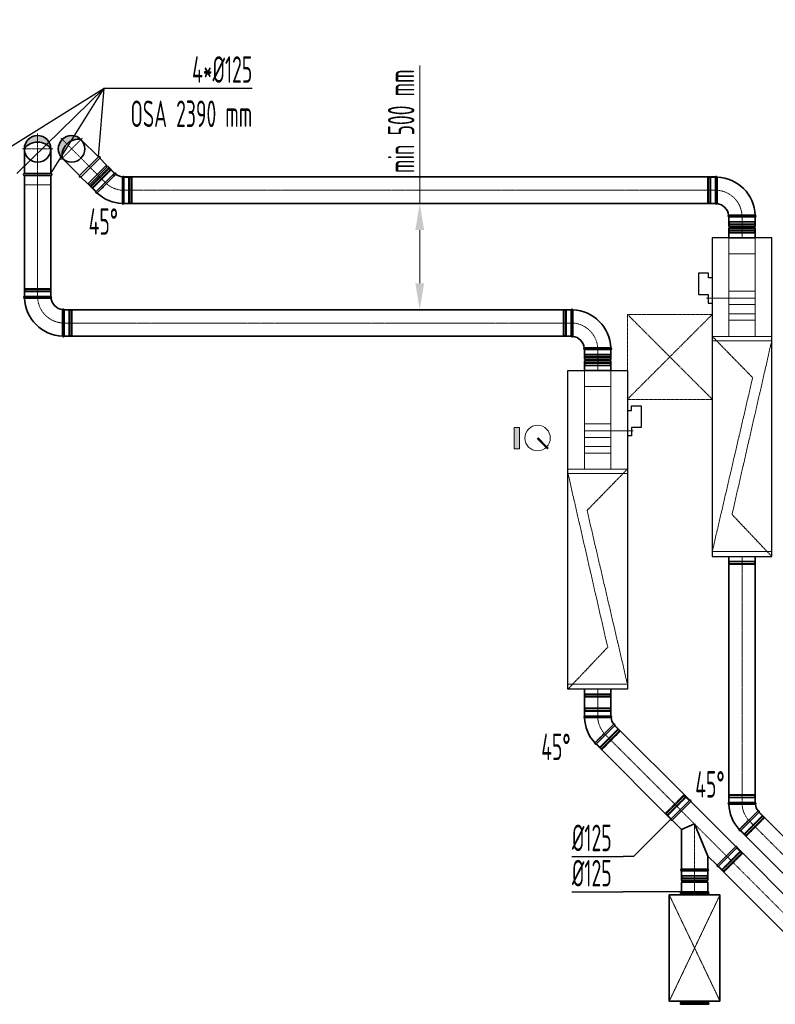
# Model space of a CAD drawing. Header units: millimetres. Extents: x 15940 to 92175, y -24684 to 227664.
# Tile 14 of 132: x 51019 to 54579, y -21495 to -16859. Entities that reach past the tile are written whole.
import ezdxf

# ---------------------------------------------------------------- set-up
doc = ezdxf.new("R2010")
doc.units = ezdxf.units.MM
doc.header["$LTSCALE"] = 0.05
for name, pattern in [('ACAD_ISO02W100', [15, 12, -3]), ('ACAD_ISO05W100', [33, 24, -3, 0, -3, 0, -3]), ('ACAD_ISO10W100', [18, 12, -3, 0, -3]), ('phl_thick', [0])]:
    doc.linetypes.add(name, pattern=pattern)
for name, color, linetype, lineweight in [('UT_KOTY - DIMENZE', 7, 'Continuous', 5), ('VZT_01 SUP (PŘÍVOD) - OBRYS', 5, 'Continuous', 35), ('VZT_02 SUP (PŘÍVOD) - OSA', 5, 'ACAD_ISO10W100', 5), ('VZT_05 ETA (ODVOD) - OBRYS', 6, 'Continuous', 35), ('VZT_06 ETA (ODVOD) - OSA', 6, 'ACAD_ISO10W100', 5), ('VZT_21 ZAŘÍZENÍ - OBRYS', 1, 'Continuous', 30), ('VZT_22 ZAŘÍZENÍ - DETAIL', 8, 'Continuous', 5), ('VZT_35 TLUMIČE HLUKU - OBRYS', 1, 'Continuous', 35), ('VZT_36 TLUMIČE HLUKU - OSA', 1, 'ACAD_ISO10W100', 5), ('VZT_37 TLUMIČE HLUKU - DETAIL', 8, 'ACAD_ISO02W100', 5), ('VZT_60_KOTY - DIMENZE', 7, 'Continuous', 5), ('VZT_KOTY - DIMENZE', 7, 'Continuous', 5), ('VZT_POPIS - OBECNE', 7, 'Continuous', 5), ('VZT_POŽADAVKY NA STAVBU - PODHLEDY', 4, 'ACAD_ISO05W100', 5)]:
    doc.layers.add(name, color=color, linetype=linetype, lineweight=lineweight)
for name, color, linetype, lineweight, plot in [('VZT_03 SUP (PŘÍVOD) - NETISK', 8, 'ACAD_ISO02W100', 5, False), ('VZT_07 ETA (ODVOD) - NETISK', 8, 'ACAD_ISO02W100', 5, False), ('VZT_39 TLUMIČE HLUKU - NETISK', 8, 'ACAD_ISO02W100', 5, False)]:
    doc.layers.add(name, color=color, linetype=linetype, lineweight=lineweight, plot=plot)
doc.styles.add('EVORA_125', font='isocp.shx', dxfattribs={"width": 0.6, "height": 125})
doc.styles.add('ISOCP 2.5', font='isocp.shx', dxfattribs={"width": 0.6, "height": 2.5})

msp = doc.modelspace()

# ---------------------------------------------------------------- hatches: boundary and pattern name
at = {"layer": 'VZT_01 SUP (PŘÍVOD) - OBRYS'}
h = msp.add_hatch(color=256, dxfattribs=at)
h.dxf.hatch_style = 1
h.paths.add_polyline_path([(51041.3, -17466.7, -0.242708), (51103.8, -17434.5), (51103.8, -17404.2, 0.414214)])
h.paths.add_polyline_path([(51103.8, -17404.2), (51103.8, -17434.5, -0.242708), (51166.3, -17466.7, 0.414214)])
at = {"layer": 'VZT_05 ETA (ODVOD) - OBRYS'}
h = msp.add_hatch(color=256, dxfattribs=at)
h.dxf.hatch_style = 1
h.paths.add_polyline_path([(51308, -17422.5, 0.242708), (51241.1, -17443.9), (51219.7, -17422.5, -0.414214)])
h.paths.add_polyline_path([(51219.7, -17422.5), (51241.1, -17443.9, 0.242708), (51219.7, -17510.9, -0.414214)])
at = {"layer": 'VZT_POPIS - OBECNE'}
h = msp.add_hatch(color=256, dxfattribs=at)
h.dxf.hatch_style = 1
h.paths.add_polyline_path([(53349.2, -18878.5), (53349.2, -18778.5), (53374.2, -18778.5), (53374.2, -18878.5)])

# ---------------------------------------------------------------- linework, layer by layer
at = {"layer": 'UT_KOTY - DIMENZE'}
for p, q in [((52904, -17724.2), (52904, -17074)), ((52904, -18099.2), (52904, -17849.2))]:
    msp.add_line(p, q, dxfattribs=at)
for points in [[(52883.2, -17849.2), (52924.8, -17849.2), (52904, -17724.2)], [(52883.2, -18099.2), (52924.8, -18099.2), (52904, -18224.2)]]:
    msp.add_solid(points, dxfattribs=at)
at = {"layer": 'VZT_01 SUP (PŘÍVOD) - OBRYS'}
for p, q in [((51041.3, -18161.7), (51166.3, -18161.7)), ((51228.8, -18224.2), (51228.8, -18349.2)), ((53617.4, -18349.2), (53617.4, -18224.2)), ((53804.9, -18411.7), (53679.9, -18411.7)), ((53679.9, -18411.7), (53804.9, -18411.7)), ((53679.9, -18457.2), (53679.9, -18411.7)), ((53804.9, -18457.2), (53804.9, -18411.7)), ((53679.9, -18457.2), (53804.9, -18457.2)), ((53679.9, -18465.2), (53804.9, -18465.2)), ((53679.9, -18510.7), (53679.9, -18465.2)), ((53804.9, -18510.7), (53804.9, -18465.2)), ((53679.9, -18510.7), (53804.9, -18510.7)), ((53679.9, -20137.1), (53804.9, -20137.1)), ((53823.2, -20181.3), (53734.8, -20269.7)), ((54087.7, -20622.5), (54176, -20534.1)), ((54093.1, -20627.9), (54181.5, -20539.5)), ((54393.4, -20751.5), (54181.5, -20539.5)), ((54136.5, -20671.4), (54093.1, -20627.9)), ((54136.5, -20671.4), (54199, -20645.5)), ((54136.5, -20857.8), (54136.5, -20671.4)), ((54199, -20645.5), (54261.5, -20796.4)), ((54393.4, -20751.5), (54305, -20839.8)), ((54398.8, -20756.9), (54310.4, -20845.3)), ((54261.5, -20857.8), (54261.5, -20796.4)), ((54305, -20839.8), (54261.5, -20796.4)), ((54261.5, -20857.8), (54136.5, -20857.8)), ((54136.5, -20865.5), (54261.5, -20865.5)), ((54136.5, -20865.5), (54136.5, -20911)), ((54261.5, -20865.5), (54136.5, -20865.5)), ((54261.5, -20865.5), (54261.5, -20911)), ((54136.5, -20911), (54261.5, -20911)), ((54136.5, -20919), (54261.5, -20919)), ((54136.5, -20919), (54136.5, -20964.5)), ((54261.5, -20919), (54261.5, -20964.5)), ((54136.5, -20964.5), (54261.5, -20964.5))]:
    msp.add_line(p, q, dxfattribs=at)
for points in [[(51041.3, -17582.7), (51041.3, -17466.7)], [(51166.3, -17582.7), (51166.3, -17466.7)], [(51041.3, -17582.7), (51166.3, -17582.7)], [(51041.3, -18161.7), (51041.3, -17591.7)], [(51041.3, -17591.7), (51166.3, -17591.7)], [(51166.3, -18161.7), (51166.3, -17591.7)], [(51228.8, -18224.2), (53617.4, -18224.2)], [(51228.8, -18349.2), (53617.4, -18349.2)], [(53679.9, -20137.1), (53679.9, -20010.7)], [(53804.9, -20137.1), (53804.9, -20010.7)]]:
    msp.add_lwpolyline(points, dxfattribs=at)
at = {"layer": 'VZT_01 SUP (PŘÍVOD) - OBRYS', "elevation": 0}
for points in [[(54176, -20534.1), (53823.2, -20181.3)], [(54087.7, -20622.5), (53734.8, -20269.7)], [(54398.8, -20756.9), (54965.6, -21323.7)], [(54310.4, -20845.3), (54877.2, -21412.1)]]:
    msp.add_lwpolyline(points, dxfattribs=at)
at = {"layer": 'VZT_01 SUP (PŘÍVOD) - OBRYS'}
msp.add_circle((51103.8, -17466.7), 62.5, dxfattribs=at)
for centre, radius, start, end in [((51103.8, -17511.2), 76.7, 35.4307, 144.5693), ((51041.3, -17587.2), 4.5, 90, 270), ((51166.3, -17587.2), 4.5, 270, 90), ((51043, -18165.6), 4.17, 113.4678, 248.8928), ((51228.8, -18161.7), 187.5, 182.3607, 267.6393), ((51164.7, -18165.6), 4.17, 300.2981, 66.5322), ((51228.8, -18161.7), 62.5, 186.8302, 263.1698), ((51225, -18225.9), 4.17, 23.4678, 149.7019), ((53621.2, -18225.9), 4.17, 21.1072, 156.5322), ((53617.4, -18411.7), 187.5, 2.3607, 87.6393), ((51225, -18347.6), 4.17, 201.1072, 336.5322), ((53621.2, -18347.6), 4.17, 203.4678, 329.7019), ((53617.4, -18411.7), 62.5, 6.8302, 83.1698), ((53681.5, -18407.9), 4.17, 120.2981, 246.5322), ((53803.2, -18407.9), 4.17, 293.4678, 68.8928), ((53679.9, -18461.2), 4, 270, 90), ((53804.9, -18461.2), 4, 90, 270), ((53681.5, -20140.9), 4.17, 113.4678, 248.8928), ((53867.4, -20137.1), 187.5, 182.3607, 222.6393), ((53803.2, -20140.9), 4.17, 300.2981, 66.5322), ((53867.4, -20137.1), 62.5, 186.8302, 218.1698), ((53819.3, -20179.7), 4.17, 338.4678, 104.7019), ((53733.3, -20265.8), 4.17, 156.1072, 291.5322), ((54177.6, -20538), 4.17, 338.4678, 111.5322), ((54091.5, -20624.1), 4.17, 158.4678, 291.5322), ((54394.9, -20755.3), 4.17, 338.4678, 111.5322), ((54138.2, -20861.7), 4.17, 113.4678, 246.5322), ((54259.9, -20861.7), 4.17, 293.4678, 66.5322), ((54308.9, -20841.4), 4.17, 158.4678, 291.5322), ((54136.5, -20915), 4, 270, 90), ((54261.5, -20915), 4, 90, 270)]:
    msp.add_arc(centre, radius, start, end, dxfattribs=at)
for points, knots in [([(51166.8, -18169.2), (51166.8, -18169.2), (51166.7, -18169.2), (51166.4, -18169.2), (51166.1, -18169.2), (51165, -18169.2), (51164.3, -18169.2), (51161.1, -18169.2), (51158, -18169.2), (51149, -18169.3), (51142.9, -18169.3), (51128.8, -18169.3), (51120.9, -18169.4), (51104.7, -18169.4), (51096.5, -18169.4), (51080.6, -18169.4), (51073.2, -18169.4), (51060, -18169.4), (51054.4, -18169.5), (51047.4, -18169.5), (51045.3, -18169.5), (51042.3, -18169.5), (51041.5, -18169.5), (51041.5, -18169.5)], [197.067977, 197.067977, 197.067977, 197.067977, 201.792196, 201.792196, 209.190204, 209.190204, 218.040239, 218.040239, 237.760854, 237.760854, 262.206108, 262.206108, 286.831239, 286.831239, 311.323072, 311.323072, 335.946087, 335.946087, 360.704397, 360.704397, 377.088273, 377.088273, 394.105327, 394.105327, 394.105327, 394.105327]), ([(51221.4, -18223.8), (51221.4, -18223.8), (51221.4, -18225.4), (51221.4, -18231.5), (51221.3, -18236), (51221.3, -18247.4), (51221.3, -18254.2), (51221.2, -18269.2), (51221.2, -18277.3), (51221.2, -18293.6), (51221.2, -18301.7), (51221.2, -18316.9), (51221.1, -18323.9), (51221.1, -18335.7), (51221.1, -18340.4), (51221.1, -18347), (51221.1, -18348.8), (51221.1, -18349.1), (51221.1, -18349.1), (51221.1, -18349.1)], [0, 0, 0, 0, 24.235852, 24.235852, 48.531845, 48.531845, 73.024415, 73.024415, 97.570898, 97.570898, 122.078339, 122.078339, 146.53579, 146.53579, 170.957495, 170.957495, 195.359468, 195.359468, 197.168246, 197.168246, 197.168246, 197.168246]), ([(53624.8, -18349.7), (53624.8, -18349.7), (53624.8, -18348.1), (53624.9, -18342), (53624.9, -18337.5), (53624.9, -18326.1), (53625, -18319.3), (53625, -18304.3), (53625, -18296.2), (53625.1, -18279.9), (53625.1, -18271.7), (53625.1, -18256.5), (53625.1, -18249.6), (53625.1, -18237.8), (53625.1, -18233.1), (53625.1, -18226.5), (53625.1, -18224.7), (53625.1, -18224.4), (53625.1, -18224.4), (53625.1, -18224.4)], [0, 0, 0, 0, 24.235852, 24.235852, 48.531845, 48.531845, 73.024415, 73.024415, 97.570898, 97.570898, 122.078339, 122.078339, 146.53579, 146.53579, 170.957495, 170.957495, 195.359468, 195.359468, 197.168246, 197.168246, 197.168246, 197.168246]), ([(53679.4, -18404.3), (53679.4, -18404.3), (53679.5, -18404.3), (53679.8, -18404.3), (53680.1, -18404.3), (53681.2, -18404.3), (53682, -18404.3), (53685.1, -18404.3), (53688.3, -18404.2), (53697.2, -18404.2), (53703.4, -18404.2), (53717.5, -18404.1), (53725.3, -18404.1), (53741.5, -18404.1), (53749.7, -18404.1), (53765.6, -18404), (53773.1, -18404), (53786.3, -18404), (53791.8, -18404), (53798.8, -18404), (53801, -18404), (53804, -18404), (53804.7, -18404), (53804.7, -18404)], [197.067977, 197.067977, 197.067977, 197.067977, 201.792196, 201.792196, 209.190204, 209.190204, 218.040239, 218.040239, 237.760854, 237.760854, 262.206108, 262.206108, 286.831239, 286.831239, 311.323072, 311.323072, 335.946087, 335.946087, 360.704397, 360.704397, 377.088273, 377.088273, 394.105327, 394.105327, 394.105327, 394.105327]), ([(53805.3, -20144.5), (53805.3, -20144.5), (53805.3, -20144.5), (53805, -20144.5), (53804.6, -20144.5), (53803.6, -20144.5), (53802.8, -20144.5), (53799.7, -20144.6), (53796.5, -20144.6), (53787.6, -20144.6), (53781.4, -20144.6), (53767.3, -20144.7), (53759.5, -20144.7), (53743.3, -20144.7), (53735, -20144.8), (53719.2, -20144.8), (53711.7, -20144.8), (53698.5, -20144.8), (53692.9, -20144.8), (53686, -20144.8), (53683.8, -20144.8), (53680.8, -20144.8), (53680, -20144.8), (53680, -20144.8)], [197.067977, 197.067977, 197.067977, 197.067977, 201.792196, 201.792196, 209.190204, 209.190204, 218.040239, 218.040239, 237.760854, 237.760854, 262.206108, 262.206108, 286.831239, 286.831239, 311.323072, 311.323072, 335.946087, 335.946087, 360.704397, 360.704397, 377.088273, 377.088273, 394.105327, 394.105327, 394.105327, 394.105327]), ([(53729.5, -20264.1), (53729.5, -20264.1), (53730.6, -20263), (53734.9, -20258.6), (53738.1, -20255.4), (53746.2, -20247.4), (53751, -20242.6), (53761.6, -20232), (53767.3, -20226.4), (53778.8, -20214.9), (53784.5, -20209.2), (53795.2, -20198.5), (53800.1, -20193.7), (53808.5, -20185.3), (53812, -20181.9), (53816.8, -20177.2), (53818.1, -20175.9), (53818.2, -20175.7), (53818.3, -20175.7), (53818.3, -20175.7)], [0, 0, 0, 0, 24.392784, 24.392784, 48.777002, 48.777002, 73.152705, 73.152705, 97.508329, 97.508329, 121.831482, 121.831482, 146.180287, 146.180287, 170.775455, 170.775455, 195.53354, 195.53354, 197.168564, 197.168564, 197.168564, 197.168564])]:
    msp.add_open_spline(points, degree=3, knots=knots, dxfattribs=at)
at = {"layer": 'VZT_02 SUP (PŘÍVOD) - OSA', "ltscale": 0.3}
for points in [[(51103.8, -17394.2), (51103.8, -17466.7)], [(51031.3, -17466.7), (51103.8, -17466.7)], [(51103.8, -17466.7), (51103.8, -17591.7)], [(51103.8, -17466.7), (51176.3, -17466.7)]]:
    msp.add_lwpolyline(points, dxfattribs=at)
at = {"layer": 'VZT_02 SUP (PŘÍVOD) - OSA', "ltscale": 5}
for points in [[(51103.8, -17591.7), (51103.8, -18161.7)], [(53617.4, -18286.7), (51228.8, -18286.7)], [(53742.4, -20010.7), (53742.4, -20137.1)]]:
    msp.add_lwpolyline(points, dxfattribs=at)
at = {"layer": 'VZT_02 SUP (PŘÍVOD) - OSA', "ltscale": 0.3}
for points in [[(51228.8, -18286.7), (51228.8, -18286.7, -0.414214), (51103.8, -18161.7), (51103.8, -18161.7)], [(53617.4, -18286.7), (53617.4, -18286.7, -0.414214), (53742.4, -18411.7), (53742.4, -18411.7)]]:
    msp.add_lwpolyline(points, format="xyb", dxfattribs=at)
at = {"layer": 'VZT_02 SUP (PŘÍVOD) - OSA'}
msp.add_lwpolyline([(53742.4, -18510.7), (53742.4, -18411.7)], dxfattribs=at)
at = {"layer": 'VZT_02 SUP (PŘÍVOD) - OSA', "ltscale": 0.3, "elevation": 0}
msp.add_lwpolyline([(53779, -20225.5), (53779, -20225.5, -0.198912), (53742.4, -20137.1, -0.198912)], format="xyb", dxfattribs=at)
at = {"layer": 'VZT_02 SUP (PŘÍVOD) - OSA', "ltscale": 5, "elevation": 0}
for points in [[(53779, -20225.5), (54131.9, -20578.3)], [(54921.4, -21367.9), (54354.6, -20801.1)]]:
    msp.add_lwpolyline(points, dxfattribs=at)
at = {"layer": 'VZT_02 SUP (PŘÍVOD) - OSA', "ltscale": 0.3, "elevation": 0}
for points in [[(54131.9, -20578.3), (54354.6, -20801.1)], [(54199, -20865.5), (54199, -20645.5)]]:
    msp.add_lwpolyline(points, dxfattribs=at)
at = {"layer": 'VZT_02 SUP (PŘÍVOD) - OSA', "elevation": 0}
msp.add_lwpolyline([(54199, -20865.5), (54199, -20964.5)], dxfattribs=at)
at = {"layer": 'VZT_03 SUP (PŘÍVOD) - NETISK', "ltscale": 0.4}
for p, q in [((51043.8, -18123.7), (51163.8, -18123.7)), ((51043.8, -18127.7), (51043.8, -18123.7)), ((51163.8, -18127.7), (51163.8, -18123.7)), ((51042.8, -18128.2), (51164.8, -18128.2)), ((51042.8, -18128.7), (51042.8, -18128.2)), ((51042.8, -18128.7), (51164.8, -18128.7)), ((51042.8, -18135.7), (51164.8, -18135.7)), ((51042.8, -18136.2), (51042.8, -18135.7)), ((51042.8, -18136.2), (51164.8, -18136.2)), ((51043.8, -18127.7), (51163.8, -18127.7)), ((51043.8, -18139.7), (51163.8, -18139.7)), ((51043.8, -18161.7), (51043.8, -18139.7)), ((51044.8, -18128.2), (51044.8, -18127.7)), ((51044.8, -18135.7), (51044.8, -18128.7)), ((51044.8, -18139.7), (51044.8, -18136.2)), ((51162.8, -18128.2), (51162.8, -18127.7)), ((51162.8, -18135.7), (51162.8, -18128.7)), ((51162.8, -18139.7), (51162.8, -18136.2)), ((51163.8, -18161.7), (51163.8, -18139.7)), ((51164.8, -18128.7), (51164.8, -18128.2)), ((51164.8, -18136.2), (51164.8, -18135.7)), ((51228.8, -18226.7), (51250.8, -18226.7)), ((51250.8, -18226.7), (51250.8, -18346.7)), ((51250.8, -18227.7), (51254.3, -18227.7)), ((51254.3, -18225.7), (51254.3, -18347.7)), ((51254.3, -18225.7), (51254.8, -18225.7)), ((51254.8, -18225.7), (51254.8, -18347.7)), ((51254.8, -18227.7), (51261.8, -18227.7)), ((51261.8, -18225.7), (51261.8, -18347.7)), ((51261.8, -18225.7), (51262.3, -18225.7)), ((51262.3, -18225.7), (51262.3, -18347.7)), ((51262.3, -18227.7), (51262.8, -18227.7)), ((51262.8, -18226.7), (51262.8, -18346.7)), ((51262.8, -18226.7), (51266.8, -18226.7)), ((51266.8, -18226.7), (51266.8, -18346.7)), ((53579.4, -18346.7), (53579.4, -18226.7)), ((53583.4, -18226.7), (53579.4, -18226.7)), ((53583.4, -18346.7), (53583.4, -18226.7)), ((53583.9, -18227.7), (53583.4, -18227.7)), ((53583.9, -18347.7), (53583.9, -18225.7)), ((53584.4, -18225.7), (53583.9, -18225.7)), ((53584.4, -18347.7), (53584.4, -18225.7)), ((53591.4, -18227.7), (53584.4, -18227.7)), ((53591.4, -18347.7), (53591.4, -18225.7)), ((53591.9, -18225.7), (53591.4, -18225.7)), ((53591.9, -18347.7), (53591.9, -18225.7)), ((53595.4, -18227.7), (53591.9, -18227.7)), ((53595.4, -18346.7), (53595.4, -18226.7)), ((53617.4, -18226.7), (53595.4, -18226.7)), ((51228.8, -18346.7), (51250.8, -18346.7)), ((51250.8, -18345.7), (51254.3, -18345.7)), ((51254.3, -18347.7), (51254.8, -18347.7)), ((51254.8, -18345.7), (51261.8, -18345.7)), ((51261.8, -18347.7), (51262.3, -18347.7)), ((51262.3, -18345.7), (51262.8, -18345.7)), ((51262.8, -18346.7), (51266.8, -18346.7)), ((53583.4, -18346.7), (53579.4, -18346.7)), ((53583.9, -18345.7), (53583.4, -18345.7)), ((53584.4, -18347.7), (53583.9, -18347.7)), ((53591.4, -18345.7), (53584.4, -18345.7)), ((53591.9, -18347.7), (53591.4, -18347.7)), ((53595.4, -18345.7), (53591.9, -18345.7)), ((53617.4, -18346.7), (53595.4, -18346.7)), ((53803.4, -18437.2), (53681.4, -18437.2)), ((53681.4, -18437.2), (53681.4, -18437.7)), ((53803.4, -18437.7), (53681.4, -18437.7)), ((53803.4, -18444.7), (53681.4, -18444.7)), ((53681.4, -18444.7), (53681.4, -18445.2)), ((53803.4, -18445.2), (53681.4, -18445.2)), ((53682.4, -18411.7), (53682.4, -18433.7)), ((53802.4, -18433.7), (53682.4, -18433.7)), ((53802.4, -18445.7), (53682.4, -18445.7)), ((53682.4, -18445.7), (53682.4, -18449.7)), ((53802.4, -18449.7), (53682.4, -18449.7)), ((53683.4, -18433.7), (53683.4, -18437.2)), ((53683.4, -18437.7), (53683.4, -18444.7)), ((53683.4, -18445.2), (53683.4, -18445.7)), ((53801.4, -18433.7), (53801.4, -18437.2)), ((53801.4, -18437.7), (53801.4, -18444.7)), ((53801.4, -18445.2), (53801.4, -18445.7)), ((53802.4, -18411.7), (53802.4, -18433.7)), ((53802.4, -18445.7), (53802.4, -18449.7)), ((53803.4, -18437.2), (53803.4, -18437.7)), ((53803.4, -18444.7), (53803.4, -18445.2)), ((53681.4, -20103.6), (53803.4, -20103.6)), ((53681.4, -20104.1), (53681.4, -20103.6)), ((53681.4, -20104.1), (53803.4, -20104.1)), ((53681.4, -20111.1), (53803.4, -20111.1)), ((53681.4, -20111.6), (53681.4, -20111.1)), ((53681.4, -20111.6), (53803.4, -20111.6)), ((53682.4, -20099.1), (53802.4, -20099.1)), ((53682.4, -20103.1), (53682.4, -20099.1)), ((53682.4, -20103.1), (53802.4, -20103.1)), ((53682.4, -20115.1), (53802.4, -20115.1)), ((53682.4, -20137.1), (53682.4, -20115.1)), ((53683.4, -20103.6), (53683.4, -20103.1)), ((53683.4, -20111.1), (53683.4, -20104.1)), ((53683.4, -20115.1), (53683.4, -20111.6)), ((53801.4, -20103.6), (53801.4, -20103.1)), ((53801.4, -20111.1), (53801.4, -20104.1)), ((53801.4, -20115.1), (53801.4, -20111.6)), ((53802.4, -20103.1), (53802.4, -20099.1)), ((53802.4, -20137.1), (53802.4, -20115.1)), ((53803.4, -20104.1), (53803.4, -20103.6)), ((53803.4, -20111.6), (53803.4, -20111.1)), ((53837, -20198.6), (53752.1, -20283.5)), ((53840.2, -20200.4), (53753.9, -20286.6)), ((53840.5, -20200.7), (53754.3, -20287)), ((53845.5, -20205.7), (53759.2, -20291.9)), ((53845.8, -20206), (53759.6, -20292.3)), ((53845.5, -20207.1), (53760.6, -20291.9)), ((53848.3, -20209.9), (53763.4, -20294.8)), ((53821.4, -20183), (53837, -20198.6)), ((53836.3, -20199.3), (53838.7, -20201.8)), ((53839.1, -20202.1), (53844.1, -20207.1)), ((53840.2, -20200.4), (53840.5, -20200.7)), ((53844.4, -20207.4), (53844.8, -20207.8)), ((53845.5, -20205.7), (53845.8, -20206)), ((53845.5, -20207.1), (53848.3, -20209.9)), ((53736.6, -20267.9), (53752.1, -20283.5)), ((53752.8, -20282.7), (53755.3, -20285.2)), ((53753.9, -20286.6), (53754.3, -20287)), ((53755.7, -20285.6), (53760.6, -20290.5)), ((53759.2, -20291.9), (53759.6, -20292.3)), ((53760.6, -20291.9), (53763.4, -20294.8)), ((53761, -20290.9), (53761.3, -20291.2)), ((54062.6, -20593.9), (54147.4, -20509)), ((54065, -20597.8), (54151.3, -20511.5)), ((54065.4, -20598.1), (54151.7, -20511.9)), ((54065.4, -20596.7), (54150.2, -20511.9)), ((54070.3, -20603.1), (54156.6, -20516.8)), ((54070.7, -20603.4), (54157, -20517.2)), ((54073.9, -20605.2), (54158.7, -20520.3)), ((54150.2, -20511.9), (54147.4, -20509)), ((54149.9, -20512.9), (54149.5, -20512.6)), ((54155.2, -20518.2), (54150.2, -20513.3)), ((54151.7, -20511.9), (54151.3, -20511.5)), ((54158, -20521.1), (54155.5, -20518.6)), ((54157, -20517.2), (54156.6, -20516.8)), ((54174.3, -20535.9), (54158.7, -20520.3)), ((54065.4, -20596.7), (54062.6, -20593.9)), ((54065.4, -20598.1), (54065, -20597.8)), ((54066.4, -20596.4), (54066.1, -20596)), ((54071.7, -20601.7), (54066.8, -20596.7)), ((54070.7, -20603.4), (54070.3, -20603.1)), ((54074.6, -20604.5), (54072.1, -20602)), ((54089.4, -20620.8), (54073.9, -20605.2)), ((54397, -20758.6), (54412.6, -20774.2)), ((54412.6, -20774.2), (54327.7, -20859)), ((54415.8, -20776), (54329.5, -20862.2)), ((54416.1, -20776.3), (54329.8, -20862.6)), ((54421.1, -20781.3), (54334.8, -20867.5)), ((54421.4, -20781.6), (54335.1, -20867.9)), ((54421.1, -20782.7), (54336.2, -20867.5)), ((54423.9, -20785.5), (54339, -20870.4)), ((54411.9, -20774.9), (54414.3, -20777.4)), ((54414.7, -20777.7), (54419.6, -20782.7)), ((54415.8, -20776), (54416.1, -20776.3)), ((54420, -20783), (54420.4, -20783.4)), ((54421.1, -20781.3), (54421.4, -20781.6)), ((54421.1, -20782.7), (54423.9, -20785.5)), ((54312.2, -20843.5), (54327.7, -20859)), ((54328.4, -20858.3), (54330.9, -20860.8)), ((54331.3, -20861.2), (54336.2, -20866.1)), ((54260, -20891), (54138, -20891)), ((54138, -20891), (54138, -20891.5)), ((54260, -20891.5), (54138, -20891.5)), ((54260, -20898.5), (54138, -20898.5)), ((54138, -20898.5), (54138, -20899)), ((54260, -20899), (54138, -20899)), ((54139, -20865.5), (54139, -20887.5)), ((54259, -20887.5), (54139, -20887.5)), ((54259, -20899.5), (54139, -20899.5)), ((54139, -20899.5), (54139, -20903.5)), ((54259, -20903.5), (54139, -20903.5)), ((54140, -20887.5), (54140, -20891)), ((54140, -20891.5), (54140, -20898.5)), ((54140, -20899), (54140, -20899.5)), ((54258, -20887.5), (54258, -20891)), ((54258, -20891.5), (54258, -20898.5)), ((54258, -20899), (54258, -20899.5)), ((54259, -20865.5), (54259, -20887.5)), ((54259, -20899.5), (54259, -20903.5)), ((54260, -20891), (54260, -20891.5)), ((54260, -20898.5), (54260, -20899)), ((54329.5, -20862.2), (54329.8, -20862.6)), ((54334.8, -20867.5), (54335.1, -20867.9)), ((54336.2, -20867.5), (54339, -20870.4)), ((54336.6, -20866.5), (54336.9, -20866.8))]:
    msp.add_line(p, q, dxfattribs=at)
msp.add_lwpolyline([(51041.3, -17591.7), (51041.3, -17636.7), (51166.3, -17636.7), (51166.3, -17591.7)], dxfattribs=at)
at = {"layer": 'VZT_05 ETA (ODVOD) - OBRYS'}
for p, q in [((51308, -17599.3), (51396.4, -17510.9)), ((51396.4, -17510.9), (51428.6, -17543.1)), ((51340.2, -17631.5), (51428.6, -17543.1)), ((51345.9, -17637.1), (51434.3, -17548.8)), ((51434.3, -17548.8), (51466.4, -17580.9)), ((51308, -17599.3), (51340.2, -17631.5)), ((51378, -17669.3), (51466.4, -17580.9)), ((51378, -17669.3), (51466.4, -17580.9)), ((51510.6, -17599.2), (51510.6, -17724.2)), ((54297.4, -17724.2), (54297.4, -17599.2)), ((51345.9, -17637.1), (51378, -17669.3)), ((54484.9, -17786.7), (54359.9, -17786.7)), ((54359.9, -17786.7), (54359.9, -17832.2)), ((54484.9, -17786.7), (54359.9, -17786.7)), ((54484.9, -17786.7), (54484.9, -17832.2)), ((54484.9, -17832.2), (54359.9, -17832.2)), ((54484.9, -17840.2), (54359.9, -17840.2)), ((54359.9, -17840.2), (54359.9, -17885.7)), ((54484.9, -17840.2), (54484.9, -17885.7)), ((54484.9, -17885.7), (54359.9, -17885.7)), ((54359.9, -20545.1), (54484.9, -20545.1)), ((54503.2, -20589.3), (54414.8, -20677.7))]:
    msp.add_line(p, q, dxfattribs=at)
for points in [[(51390.1, -17504.6), (51308, -17422.5)], [(51301.7, -17593), (51219.7, -17510.9)], [(51390.1, -17504.6), (51301.7, -17593)], [(51396.4, -17510.9), (51308, -17599.3)], [(51510.6, -17599.2), (54297.4, -17599.2)], [(51510.6, -17724.2), (54297.4, -17724.2)], [(54359.9, -20545.1), (54359.9, -19385.7)], [(54484.9, -20545.1), (54484.9, -19385.7)], [(54503.2, -20589.3), (54767.6, -20853.6)], [(54414.8, -20677.7), (54679.2, -20942)]]:
    msp.add_lwpolyline(points, dxfattribs=at)
msp.add_circle((51263.8, -17466.7), 62.5, dxfattribs=at)
for centre, radius, start, end in [((51295.3, -17498.2), 76.7, 80.4307, 189.5693), ((51393.2, -17507.7), 4.5, 315, 135), ((51431.4, -17545.9), 4, 135, 315), ((51304.9, -17596.1), 4.5, 135, 315), ((51468, -17584.8), 4.17, 345.2981, 111.5322), ((51510.6, -17536.7), 62.5, 231.8302, 263.1698), ((51506.8, -17600.9), 4.17, 23.4678, 149.7019), ((54301.2, -17600.9), 4.17, 21.1072, 156.5322), ((54297.4, -17786.7), 187.5, 2.3607, 87.6393), ((51343, -17634.3), 4, 315, 135), ((51381.9, -17670.9), 4.17, 158.4678, 293.8928), ((51510.6, -17536.7), 187.5, 227.3607, 267.6393), ((51506.8, -17722.6), 4.17, 201.1072, 336.5322), ((54301.2, -17722.6), 4.17, 203.4678, 329.7019), ((54297.4, -17786.7), 62.5, 6.8302, 83.1698), ((54361.5, -17782.9), 4.17, 120.2981, 246.5322), ((54483.2, -17782.9), 4.17, 293.4678, 68.8928), ((54359.9, -17836.2), 4, 270, 90), ((54484.9, -17836.2), 4, 90, 270), ((54361.5, -20548.9), 4.17, 113.4678, 248.8928), ((54547.4, -20545.1), 187.5, 182.3607, 222.6393), ((54483.2, -20548.9), 4.17, 300.2981, 66.5322), ((54547.4, -20545.1), 62.5, 186.8302, 218.1698), ((54499.3, -20587.7), 4.17, 338.4678, 104.7019), ((54413.3, -20673.8), 4.17, 156.1072, 291.5322)]:
    msp.add_arc(centre, radius, start, end, dxfattribs=at)
for points, knots in [([(51472, -17585.9), (51472, -17585.9), (51472, -17585.9), (51471.7, -17586.1), (51471.5, -17586.4), (51470.8, -17587.1), (51470.2, -17587.7), (51468, -17589.9), (51465.8, -17592.2), (51459.5, -17598.5), (51455.2, -17602.9), (51445.2, -17612.9), (51439.7, -17618.4), (51428.3, -17629.9), (51422.5, -17635.8), (51411.3, -17647), (51406, -17652.3), (51396.7, -17661.6), (51392.7, -17665.5), (51387.8, -17670.5), (51386.3, -17672), (51384.2, -17674.1), (51383.6, -17674.7), (51383.6, -17674.7)], [197.067977, 197.067977, 197.067977, 197.067977, 201.792196, 201.792196, 209.190204, 209.190204, 218.040239, 218.040239, 237.760854, 237.760854, 262.206108, 262.206108, 286.831239, 286.831239, 311.323072, 311.323072, 335.946087, 335.946087, 360.704397, 360.704397, 377.088273, 377.088273, 394.105327, 394.105327, 394.105327, 394.105327]), ([(51502.9, -17724.1), (51502.9, -17724.1), (51502.9, -17722.5), (51502.9, -17716.3), (51502.9, -17711.8), (51502.9, -17700.4), (51502.9, -17693.6), (51502.9, -17678.7), (51503, -17670.7), (51503, -17654.4), (51503, -17646.4), (51503, -17631.2), (51503.1, -17624.3), (51503.1, -17612.4), (51503.1, -17607.6), (51503.2, -17600.9), (51503.2, -17599), (51503.2, -17598.8), (51503.2, -17598.8), (51503.2, -17598.8)], [0, 0, 0, 0, 24.392784, 24.392784, 48.777002, 48.777002, 73.152705, 73.152705, 97.508329, 97.508329, 121.831482, 121.831482, 146.180287, 146.180287, 170.775455, 170.775455, 195.53354, 195.53354, 197.168564, 197.168564, 197.168564, 197.168564]), ([(54304.8, -17724.7), (54304.8, -17724.7), (54304.8, -17723.1), (54304.9, -17717), (54304.9, -17712.5), (54304.9, -17701.1), (54305, -17694.3), (54305, -17679.3), (54305, -17671.2), (54305.1, -17654.9), (54305.1, -17646.7), (54305.1, -17631.5), (54305.1, -17624.6), (54305.1, -17612.8), (54305.1, -17608.1), (54305.1, -17601.5), (54305.1, -17599.7), (54305.1, -17599.4), (54305.1, -17599.4), (54305.1, -17599.4)], [0, 0, 0, 0, 24.235852, 24.235852, 48.531845, 48.531845, 73.024415, 73.024415, 97.570898, 97.570898, 122.078339, 122.078339, 146.53579, 146.53579, 170.957495, 170.957495, 195.359468, 195.359468, 197.168246, 197.168246, 197.168246, 197.168246]), ([(54359.4, -17779.3), (54359.4, -17779.3), (54359.5, -17779.3), (54359.8, -17779.3), (54360.1, -17779.3), (54361.2, -17779.3), (54362, -17779.3), (54365.1, -17779.3), (54368.3, -17779.2), (54377.2, -17779.2), (54383.4, -17779.2), (54397.5, -17779.1), (54405.3, -17779.1), (54421.5, -17779.1), (54429.7, -17779.1), (54445.6, -17779), (54453.1, -17779), (54466.3, -17779), (54471.8, -17779), (54478.8, -17779), (54481, -17779), (54484, -17779), (54484.7, -17779), (54484.7, -17779)], [197.067977, 197.067977, 197.067977, 197.067977, 201.792196, 201.792196, 209.190204, 209.190204, 218.040239, 218.040239, 237.760854, 237.760854, 262.206108, 262.206108, 286.831239, 286.831239, 311.323072, 311.323072, 335.946087, 335.946087, 360.704397, 360.704397, 377.088273, 377.088273, 394.105327, 394.105327, 394.105327, 394.105327]), ([(54485.3, -20552.5), (54485.3, -20552.5), (54485.3, -20552.5), (54485, -20552.5), (54484.6, -20552.5), (54483.6, -20552.5), (54482.8, -20552.5), (54479.7, -20552.5), (54476.5, -20552.6), (54467.6, -20552.6), (54461.4, -20552.6), (54447.3, -20552.7), (54439.5, -20552.7), (54423.3, -20552.7), (54415, -20552.7), (54399.2, -20552.8), (54391.7, -20552.8), (54378.5, -20552.8), (54372.9, -20552.8), (54366, -20552.8), (54363.8, -20552.8), (54360.8, -20552.8), (54360, -20552.8), (54360, -20552.8)], [197.067977, 197.067977, 197.067977, 197.067977, 201.792196, 201.792196, 209.190204, 209.190204, 218.040239, 218.040239, 237.760854, 237.760854, 262.206108, 262.206108, 286.831239, 286.831239, 311.323072, 311.323072, 335.946087, 335.946087, 360.704397, 360.704397, 377.088273, 377.088273, 394.105327, 394.105327, 394.105327, 394.105327]), ([(54409.5, -20672.1), (54409.5, -20672.1), (54410.6, -20671), (54414.9, -20666.6), (54418.1, -20663.4), (54426.2, -20655.3), (54431, -20650.5), (54441.6, -20640), (54447.3, -20634.3), (54458.8, -20622.9), (54464.5, -20617.2), (54475.2, -20606.5), (54480.1, -20601.6), (54488.5, -20593.3), (54492, -20589.9), (54496.8, -20585.2), (54498.1, -20583.9), (54498.2, -20583.7), (54498.3, -20583.7), (54498.3, -20583.7)], [0, 0, 0, 0, 24.392784, 24.392784, 48.777002, 48.777002, 73.152705, 73.152705, 97.508329, 97.508329, 121.831482, 121.831482, 146.180287, 146.180287, 170.775455, 170.775455, 195.53354, 195.53354, 197.168564, 197.168564, 197.168564, 197.168564])]:
    msp.add_open_spline(points, degree=3, knots=knots, dxfattribs=at)
at = {"layer": 'VZT_06 ETA (ODVOD) - OSA', "ltscale": 0.3}
for points in [[(51212.6, -17415.5), (51263.8, -17466.7)], [(51315.1, -17415.5), (51263.8, -17466.7)], [(51263.8, -17466.7), (51212.6, -17518)], [(51263.8, -17466.7), (51352.2, -17555.1)]]:
    msp.add_lwpolyline(points, dxfattribs=at)
at = {"layer": 'VZT_06 ETA (ODVOD) - OSA'}
for points in [[(51352.2, -17555.1), (51422.2, -17625.1)], [(54422.4, -17786.7), (54422.4, -17885.7)]]:
    msp.add_lwpolyline(points, dxfattribs=at)
at = {"layer": 'VZT_06 ETA (ODVOD) - OSA', "ltscale": 0.3}
for points in [[(51510.6, -17661.7), (51510.6, -17661.7, -0.198912), (51422.2, -17625.1, -0.198912)], [(54297.4, -17661.7), (54297.4, -17661.7, -0.414214), (54422.4, -17786.7), (54422.4, -17786.7)], [(54459, -20633.5), (54459, -20633.5, -0.198912), (54422.4, -20545.1, -0.198912)]]:
    msp.add_lwpolyline(points, format="xyb", dxfattribs=at)
at = {"layer": 'VZT_06 ETA (ODVOD) - OSA', "ltscale": 5}
for points in [[(54297.4, -17661.7), (51510.6, -17661.7)], [(54422.4, -19385.7), (54422.4, -20545.1)], [(54723.4, -20897.8), (54459, -20633.5)]]:
    msp.add_lwpolyline(points, dxfattribs=at)
at = {"layer": 'VZT_07 ETA (ODVOD) - NETISK', "ltscale": 0.4}
for p, q in [((51352.9, -17640.7), (51437.8, -17555.8)), ((51355.4, -17644.6), (51441.7, -17558.3)), ((51355.8, -17644.9), (51442, -17558.7)), ((51355.8, -17643.5), (51440.6, -17558.7)), ((51360.7, -17649.9), (51447, -17563.6)), ((51361.1, -17650.2), (51447.3, -17564)), ((51364.3, -17652), (51449.1, -17567.1)), ((51440.6, -17558.7), (51437.8, -17555.8)), ((51440.3, -17559.7), (51439.9, -17559.4)), ((51445.6, -17565), (51440.6, -17560.1)), ((51442, -17558.7), (51441.7, -17558.3)), ((51448.4, -17567.9), (51445.9, -17565.4)), ((51447.3, -17564), (51447, -17563.6)), ((51464.7, -17582.7), (51449.1, -17567.1)), ((51510.6, -17601.7), (51532.6, -17601.7)), ((51532.6, -17601.7), (51532.6, -17721.7)), ((51532.6, -17602.7), (51536.1, -17602.7)), ((51536.1, -17600.7), (51536.1, -17722.7)), ((51536.1, -17600.7), (51536.6, -17600.7)), ((51536.6, -17600.7), (51536.6, -17722.7)), ((51536.6, -17602.7), (51543.6, -17602.7)), ((51543.6, -17600.7), (51543.6, -17722.7)), ((51543.6, -17600.7), (51544.1, -17600.7)), ((51544.1, -17600.7), (51544.1, -17722.7)), ((51544.1, -17602.7), (51544.6, -17602.7)), ((51544.6, -17601.7), (51544.6, -17721.7)), ((51544.6, -17601.7), (51548.6, -17601.7)), ((51548.6, -17601.7), (51548.6, -17721.7)), ((54259.4, -17721.7), (54259.4, -17601.7)), ((54263.4, -17601.7), (54259.4, -17601.7)), ((54263.4, -17721.7), (54263.4, -17601.7)), ((54263.9, -17602.7), (54263.4, -17602.7)), ((54263.9, -17722.7), (54263.9, -17600.7)), ((54264.4, -17600.7), (54263.9, -17600.7)), ((54264.4, -17722.7), (54264.4, -17600.7)), ((54271.4, -17602.7), (54264.4, -17602.7)), ((54271.4, -17722.7), (54271.4, -17600.7)), ((54271.9, -17600.7), (54271.4, -17600.7)), ((54271.9, -17722.7), (54271.9, -17600.7)), ((54275.4, -17602.7), (54271.9, -17602.7)), ((54275.4, -17721.7), (54275.4, -17601.7)), ((54297.4, -17601.7), (54275.4, -17601.7)), ((51355.8, -17643.5), (51352.9, -17640.7)), ((51355.8, -17644.9), (51355.4, -17644.6)), ((51356.8, -17643.2), (51356.5, -17642.8)), ((51362.1, -17648.5), (51357.2, -17643.5)), ((51361.1, -17650.2), (51360.7, -17649.9)), ((51365, -17651.3), (51362.5, -17648.8)), ((51379.8, -17667.6), (51364.3, -17652)), ((51510.6, -17721.7), (51532.6, -17721.7)), ((51532.6, -17720.7), (51536.1, -17720.7)), ((51536.1, -17722.7), (51536.6, -17722.7)), ((51536.6, -17720.7), (51543.6, -17720.7)), ((51543.6, -17722.7), (51544.1, -17722.7)), ((51544.1, -17720.7), (51544.6, -17720.7)), ((51544.6, -17721.7), (51548.6, -17721.7)), ((54263.4, -17721.7), (54259.4, -17721.7)), ((54263.9, -17720.7), (54263.4, -17720.7)), ((54264.4, -17722.7), (54263.9, -17722.7)), ((54271.4, -17720.7), (54264.4, -17720.7)), ((54271.9, -17722.7), (54271.4, -17722.7)), ((54275.4, -17720.7), (54271.9, -17720.7)), ((54297.4, -17721.7), (54275.4, -17721.7)), ((54362.4, -17786.7), (54362.4, -17808.7)), ((54482.4, -17786.7), (54482.4, -17808.7)), ((54483.4, -17812.2), (54361.4, -17812.2)), ((54361.4, -17812.2), (54361.4, -17812.7)), ((54483.4, -17812.7), (54361.4, -17812.7)), ((54483.4, -17819.7), (54361.4, -17819.7)), ((54361.4, -17819.7), (54361.4, -17820.2)), ((54483.4, -17820.2), (54361.4, -17820.2)), ((54482.4, -17808.7), (54362.4, -17808.7)), ((54482.4, -17820.7), (54362.4, -17820.7)), ((54362.4, -17820.7), (54362.4, -17824.7)), ((54482.4, -17824.7), (54362.4, -17824.7)), ((54482.4, -17847.7), (54362.4, -17847.7)), ((54362.4, -17851.7), (54362.4, -17847.7)), ((54363.4, -17808.7), (54363.4, -17812.2)), ((54363.4, -17812.7), (54363.4, -17819.7)), ((54363.4, -17820.2), (54363.4, -17820.7)), ((54481.4, -17808.7), (54481.4, -17812.2)), ((54481.4, -17812.7), (54481.4, -17819.7)), ((54481.4, -17820.2), (54481.4, -17820.7)), ((54482.4, -17820.7), (54482.4, -17824.7)), ((54482.4, -17851.7), (54482.4, -17847.7)), ((54483.4, -17812.2), (54483.4, -17812.7)), ((54483.4, -17819.7), (54483.4, -17820.2)), ((54483.4, -17852.2), (54361.4, -17852.2)), ((54361.4, -17852.7), (54361.4, -17852.2)), ((54483.4, -17852.7), (54361.4, -17852.7)), ((54483.4, -17859.7), (54361.4, -17859.7)), ((54361.4, -17860.2), (54361.4, -17859.7)), ((54483.4, -17860.2), (54361.4, -17860.2)), ((54482.4, -17851.7), (54362.4, -17851.7)), ((54482.4, -17863.7), (54362.4, -17863.7)), ((54362.4, -17885.7), (54362.4, -17863.7)), ((54363.4, -17852.2), (54363.4, -17851.7)), ((54363.4, -17859.7), (54363.4, -17852.7)), ((54363.4, -17863.7), (54363.4, -17860.2)), ((54481.4, -17852.2), (54481.4, -17851.7)), ((54481.4, -17859.7), (54481.4, -17852.7)), ((54481.4, -17863.7), (54481.4, -17860.2)), ((54482.4, -17885.7), (54482.4, -17863.7)), ((54483.4, -17852.7), (54483.4, -17852.2)), ((54483.4, -17860.2), (54483.4, -17859.7)), ((53681.4, -18477.2), (53803.4, -18477.2)), ((53681.4, -18477.7), (53681.4, -18477.2)), ((53681.4, -18477.7), (53803.4, -18477.7)), ((53681.4, -18484.7), (53803.4, -18484.7)), ((53681.4, -18485.2), (53681.4, -18484.7)), ((53681.4, -18485.2), (53803.4, -18485.2)), ((53682.4, -18472.7), (53802.4, -18472.7)), ((53682.4, -18476.7), (53682.4, -18472.7)), ((53682.4, -18476.7), (53802.4, -18476.7)), ((53682.4, -18488.7), (53802.4, -18488.7)), ((53682.4, -18510.7), (53682.4, -18488.7)), ((53683.4, -18477.2), (53683.4, -18476.7)), ((53683.4, -18484.7), (53683.4, -18477.7)), ((53683.4, -18488.7), (53683.4, -18485.2)), ((53801.4, -18477.2), (53801.4, -18476.7)), ((53801.4, -18484.7), (53801.4, -18477.7)), ((53801.4, -18488.7), (53801.4, -18485.2)), ((53802.4, -18476.7), (53802.4, -18472.7)), ((53802.4, -18510.7), (53802.4, -18488.7)), ((53803.4, -18477.7), (53803.4, -18477.2)), ((53803.4, -18485.2), (53803.4, -18484.7)), ((54483.4, -19411.2), (54361.4, -19411.2)), ((54361.4, -19411.2), (54361.4, -19411.7)), ((54483.4, -19411.7), (54361.4, -19411.7)), ((54483.4, -19418.7), (54361.4, -19418.7)), ((54361.4, -19418.7), (54361.4, -19419.2)), ((54483.4, -19419.2), (54361.4, -19419.2)), ((54362.4, -19385.7), (54362.4, -19407.7)), ((54482.4, -19407.7), (54362.4, -19407.7)), ((54482.4, -19419.7), (54362.4, -19419.7)), ((54362.4, -19419.7), (54362.4, -19423.7)), ((54482.4, -19423.7), (54362.4, -19423.7)), ((54363.4, -19407.7), (54363.4, -19411.2)), ((54363.4, -19411.7), (54363.4, -19418.7)), ((54363.4, -19419.2), (54363.4, -19419.7)), ((54481.4, -19407.7), (54481.4, -19411.2)), ((54481.4, -19411.7), (54481.4, -19418.7)), ((54481.4, -19419.2), (54481.4, -19419.7)), ((54482.4, -19385.7), (54482.4, -19407.7)), ((54482.4, -19419.7), (54482.4, -19423.7)), ((54483.4, -19411.2), (54483.4, -19411.7)), ((54483.4, -19418.7), (54483.4, -19419.2)), ((53682.4, -20010.7), (53682.4, -20032.7)), ((53802.4, -20010.7), (53802.4, -20032.7)), ((53681.4, -20036.2), (53803.4, -20036.2)), ((53681.4, -20036.2), (53681.4, -20036.7)), ((53681.4, -20036.7), (53803.4, -20036.7)), ((53681.4, -20043.7), (53803.4, -20043.7)), ((53681.4, -20043.7), (53681.4, -20044.2)), ((53681.4, -20044.2), (53803.4, -20044.2)), ((53682.4, -20032.7), (53802.4, -20032.7)), ((53682.4, -20044.7), (53802.4, -20044.7)), ((53682.4, -20044.7), (53682.4, -20048.7)), ((53682.4, -20048.7), (53802.4, -20048.7)), ((53683.4, -20032.7), (53683.4, -20036.2)), ((53683.4, -20036.7), (53683.4, -20043.7)), ((53683.4, -20044.2), (53683.4, -20044.7)), ((53801.4, -20032.7), (53801.4, -20036.2)), ((53801.4, -20036.7), (53801.4, -20043.7)), ((53801.4, -20044.2), (53801.4, -20044.7)), ((53802.4, -20044.7), (53802.4, -20048.7)), ((53803.4, -20036.2), (53803.4, -20036.7)), ((53803.4, -20043.7), (53803.4, -20044.2)), ((54361.4, -20511.6), (54483.4, -20511.6)), ((54361.4, -20512.1), (54361.4, -20511.6)), ((54361.4, -20512.1), (54483.4, -20512.1)), ((54361.4, -20519.1), (54483.4, -20519.1)), ((54361.4, -20519.6), (54361.4, -20519.1)), ((54361.4, -20519.6), (54483.4, -20519.6)), ((54362.4, -20507.1), (54482.4, -20507.1)), ((54362.4, -20511.1), (54362.4, -20507.1)), ((54362.4, -20511.1), (54482.4, -20511.1)), ((54362.4, -20523.1), (54482.4, -20523.1)), ((54362.4, -20545.1), (54362.4, -20523.1)), ((54363.4, -20511.6), (54363.4, -20511.1)), ((54363.4, -20519.1), (54363.4, -20512.1)), ((54363.4, -20523.1), (54363.4, -20519.6)), ((54481.4, -20511.6), (54481.4, -20511.1)), ((54481.4, -20519.1), (54481.4, -20512.1)), ((54481.4, -20523.1), (54481.4, -20519.6)), ((54482.4, -20511.1), (54482.4, -20507.1)), ((54482.4, -20545.1), (54482.4, -20523.1)), ((54483.4, -20512.1), (54483.4, -20511.6)), ((54483.4, -20519.6), (54483.4, -20519.1)), ((54517, -20606.6), (54432.1, -20691.4)), ((54520.2, -20608.4), (54433.9, -20694.6)), ((54520.5, -20608.7), (54434.3, -20695)), ((54525.5, -20613.7), (54439.2, -20699.9)), ((54525.8, -20614), (54439.6, -20700.3)), ((54525.5, -20615.1), (54440.6, -20699.9)), ((54528.3, -20617.9), (54443.4, -20702.8)), ((54501.4, -20591), (54517, -20606.6)), ((54516.3, -20607.3), (54518.7, -20609.8)), ((54519.1, -20610.1), (54524.1, -20615.1)), ((54520.2, -20608.4), (54520.5, -20608.7)), ((54524.4, -20615.4), (54524.8, -20615.8)), ((54525.5, -20613.7), (54525.8, -20614)), ((54525.5, -20615.1), (54528.3, -20617.9)), ((54416.6, -20675.9), (54432.1, -20691.4)), ((54432.8, -20690.7), (54435.3, -20693.2)), ((54433.9, -20694.6), (54434.3, -20695)), ((54435.7, -20693.6), (54440.6, -20698.5)), ((54439.2, -20699.9), (54439.6, -20700.3)), ((54440.6, -20699.9), (54443.4, -20702.8)), ((54441, -20698.9), (54441.3, -20699.2))]:
    msp.add_line(p, q, dxfattribs=at)
msp.add_lwpolyline([(51396.4, -17510.9), (51428.3, -17542.7), (51339.9, -17631.1), (51308, -17599.3)], dxfattribs=at)
at = {"layer": 'VZT_21 ZAŘÍZENÍ - OBRYS'}
for points in [[(54562.4, -19385.7), (54562.4, -17885.7), (54282.4, -17885.7), (54282.4, -19385.7)], [(53602.4, -20010.7), (53602.4, -18510.7), (53882.4, -18510.7), (53882.4, -20010.7)]]:
    msp.add_lwpolyline(points, close=True, dxfattribs=at)
for points in [[(54282.4, -18074.1), (54263.8, -18074.1), (54263.8, -18051.6), (54217.2, -18051.6), (54217.2, -18153.2), (54262.6, -18153.2), (54262.6, -18193.2), (54282.4, -18193.2)], [(53882.4, -18699.1), (53901, -18699.1), (53901, -18676.6), (53947.6, -18676.6), (53947.6, -18778.2), (53902.2, -18778.2), (53902.2, -18818.2), (53882.4, -18818.2)]]:
    msp.add_lwpolyline(points, dxfattribs=at)
at = {"layer": 'VZT_22 ZAŘÍZENÍ - DETAIL', "linetype": 'ACAD_ISO02W100', "lineweight": 5, "ltscale": 10}
for points in [[(54359.9, -17885.7), (54359.9, -18349.5)], [(54484.9, -17885.7), (54484.9, -18349.5)], [(54359.9, -17961.2), (54484.9, -17961.2)], [(54254.8, -18169.3), (54484.9, -18169.3)], [(54359.9, -18136.9), (54484.9, -18136.9)], [(54359.9, -18200.2), (54484.9, -18200.2)], [(54359.9, -18243.2), (54484.9, -18243.2)], [(54359.9, -18274), (54484.9, -18274)], [(54562.4, -18349.5), (54282.4, -18349.5)], [(54282.4, -18349.5), (54472.5, -18544.2), (54282.4, -19361.8)], [(54562.4, -18370.1), (54282.4, -18370.1)], [(54562.4, -19385.7), (54375.2, -19188.3), (54562.4, -18370.1)], [(53679.9, -18510.7), (53679.9, -18974.5)], [(53804.9, -18510.7), (53804.9, -18974.5)], [(53804.9, -18586.2), (53679.9, -18586.2)], [(53804.9, -18761.9), (53679.9, -18761.9)], [(53910, -18794.3), (53679.9, -18794.3)], [(53804.9, -18825.2), (53679.9, -18825.2)], [(53804.9, -18868.2), (53679.9, -18868.2)], [(53804.9, -18899), (53679.9, -18899)], [(53602.4, -18974.5), (53882.4, -18974.5)], [(53602.4, -20010.7), (53789.6, -19813.3), (53602.4, -18995.1)], [(53602.4, -18995.1), (53882.4, -18995.1)], [(53882.4, -18974.5), (53692.3, -19169.2), (53882.4, -19986.8)], [(54282.4, -19361.8), (54562.4, -19361.8)], [(53882.4, -19986.8), (53602.4, -19986.8)]]:
    msp.add_lwpolyline(points, dxfattribs=at)
at = {"layer": 'VZT_35 TLUMIČE HLUKU - OBRYS'}
for p, q in [((54261.5, -20964.5), (54136.5, -20964.5)), ((54261.5, -21494.5), (54136.5, -21494.5))]:
    msp.add_line(p, q, dxfattribs=at)
msp.add_lwpolyline([(54079.5, -21479.5), (54079.5, -20979.5), (54318.5, -20979.5), (54318.5, -21479.5)], close=True, dxfattribs=at)
for points in [[(54261.5, -20973.5), (54136.5, -20973.5)], [(54136.5, -20973.5), (54136.5, -20979.5)], [(54261.5, -20973.5), (54261.5, -20979.5)], [(54136.5, -21485.5), (54136.5, -21479.5)], [(54261.5, -21485.5), (54136.5, -21485.5)], [(54261.5, -21485.5), (54261.5, -21479.5)]]:
    msp.add_lwpolyline(points, dxfattribs=at)
for centre, start, end in [((54136.5, -20969), 90, 270), ((54261.5, -20969), 270, 90), ((54136.5, -21490), 90, 270), ((54261.5, -21490), 270, 90)]:
    msp.add_arc(centre, 4.5, start, end, dxfattribs=at)
at = {"layer": 'VZT_36 TLUMIČE HLUKU - OSA', "ltscale": 5}
for points in [[(54199, -20964.5), (54199, -20979.5)], [(54199, -21494.5), (54199, -21479.5)]]:
    msp.add_lwpolyline(points, dxfattribs=at)
at = {"layer": 'VZT_37 TLUMIČE HLUKU - DETAIL', "lineweight": 5}
for points in [[(54079.5, -21479.5), (54318.5, -20979.5)], [(54079.5, -20979.5), (54318.5, -21479.5)]]:
    msp.add_lwpolyline(points, dxfattribs=at)
at = {"layer": 'VZT_39 TLUMIČE HLUKU - NETISK', "ltscale": 2}
msp.add_lwpolyline([(54261.5, -20964.5), (54261.5, -20919.5), (54136.5, -20919.5), (54136.5, -20964.5)], dxfattribs=at)
at = {"layer": 'VZT_60_KOTY - DIMENZE', "linetype": 'ByBlock', "lineweight": -2}
for p, q in [((51417.4, -17180.8), (51492, -17180.8)), ((53911.7, -20798.5), (53861.7, -20798.5)), ((53911.7, -20964.5), (53861.7, -20964.5))]:
    msp.add_line(p, q, dxfattribs=at)
for points in [[(50846.3, -17536.7), (51417.4, -17180.8)], [(51006.3, -17582.7), (51417.4, -17180.8)], [(51166.3, -17582.7), (51417.4, -17180.8)], [(51390.1, -17504.6), (51417.4, -17180.8)], [(51417.4, -17180.8), (51417.4, -17180.8)], [(51492, -17180.8), (52115, -17180.8)]]:
    msp.add_lwpolyline(points, dxfattribs=at)
at = {"layer": 'VZT_60_KOTY - DIMENZE', "linetype": 'ByBlock', "lineweight": -2, "elevation": 0}
for points in [[(54087.7, -20622.5), (53911.7, -20798.5)], [(53621.1, -20798.5), (53861.7, -20798.5)], [(53621.1, -20964.5), (53861.7, -20964.5)], [(54136.5, -20964.5), (53911.7, -20964.5)]]:
    msp.add_lwpolyline(points, dxfattribs=at)
at = {"layer": 'VZT_KOTY - DIMENZE', "const_width": 10}
msp.add_lwpolyline([(53459.2, -18828.5), (53508.7, -18878)], dxfattribs=at)
at = {"layer": 'VZT_POPIS - OBECNE'}
msp.add_lwpolyline([(53349.2, -18778.5), (53374.2, -18778.5), (53374.2, -18878.5), (53349.2, -18878.5)], close=True, dxfattribs=at)
msp.add_circle((53459.2, -18828.5), 60, dxfattribs=at)
at = {"layer": 'VZT_POŽADAVKY NA STAVBU - PODHLEDY', "ltscale": 5}
for p, q in [((53882.4, -18246.1), (54282.4, -18646.1)), ((53882.4, -18646.1), (54282.4, -18246.1))]:
    msp.add_line(p, q, dxfattribs=at)
at = {"layer": 'VZT_POŽADAVKY NA STAVBU - PODHLEDY', "ltscale": 4}
for p, q in [((54282.4, -18246.1), (53882.4, -18246.1)), ((53882.4, -18246.1), (53882.4, -18646.1)), ((54282.4, -18646.1), (54282.4, -18246.1)), ((53882.4, -18646.1), (54282.4, -18646.1))]:
    msp.add_line(p, q, dxfattribs=at)

# ---------------------------------------------------------------- texts
at = {"layer": 'UT_KOTY - DIMENZE', "insert": (52816.5, -17336.6), "char_height": 125, "attachment_point": 5, "rotation": 90, "style": 'ISOCP 2.5'}
msp.add_mtext('min 500 mm', dxfattribs=at)
at = {"layer": 'VZT_60_KOTY - DIMENZE', "linetype": 'phl_thick', "style": 'EVORA_125', "width": 0.6}
for p in [(51344.2, -17871.5), (53476.5, -20344.7), (54202, -20521.2)]:
    msp.add_text('45°', height=125, dxfattribs=at).set_placement(p)
at = {"layer": 'VZT_60_KOTY - DIMENZE', "linetype": 'phl_thick', "char_height": 125, "style": 'EVORA_125'}
for s, insert, attachment_point in [('4*%%C125\\POSA 2390 mm', (52115, -17030.8), 3), ('%%C125', (53621.1, -20648.5), 1), ('%%C125', (53621.1, -20814.5), 1)]:
    msp.add_mtext(s, dxfattribs=dict(at, insert=insert, attachment_point=attachment_point))

doc.saveas('drawing.dxf')
